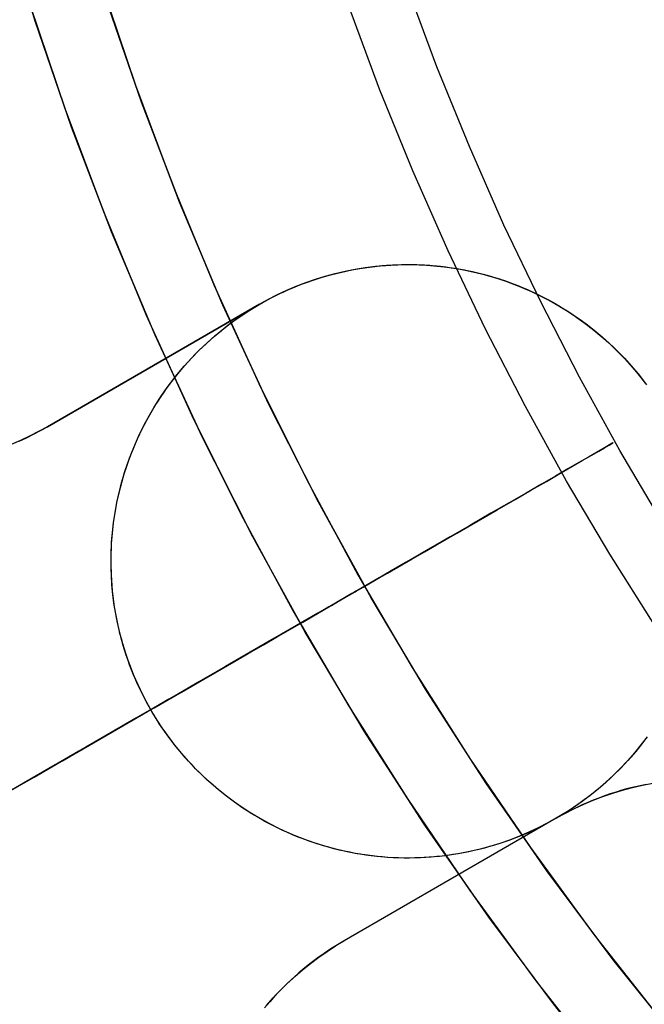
# Model space of a CAD drawing. Header units: millimetres. Extents: x -356 to 356, y -410 to 410.
# Tile 32 of 126: x -20.8 to -16.59, y -13.49 to -6.85. Entities that reach past the tile are written whole.
import ezdxf

# ---------------------------------------------------------------- set-up
doc = ezdxf.new("R2010")
doc.units = ezdxf.units.MM
doc.header["$MEASUREMENT"] = 0
doc.layers.add('1', color=7, linetype='Continuous')

msp = doc.modelspace()

# ---------------------------------------------------------------- linework, layer by layer
at = {"layer": '1', "color": 252, "extrusion": (-0.000237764, 0, 1)}
msp.add_lwpolyline([(-27.5494, 0), (-27.533, -0.9501), (-27.4838, -1.899), (-27.4019, -2.8457), (-27.2874, -3.789), (-27.1403, -4.7278), (-26.961, -5.6609), (-26.7495, -6.5874), (-26.5062, -7.5059), (-26.2314, -8.4155), (-25.9253, -9.3151), (-25.5883, -10.2036), (-25.2209, -11.0799), (-24.8235, -11.943), (-24.3965, -12.7919), (-23.9404, -13.6255), (-23.4559, -14.4429), (-22.9434, -15.2431), (-22.4036, -16.0251), (-21.8372, -16.788), (-21.2447, -17.5309), (-20.6269, -18.253), (-19.9847, -18.9532), (-19.3186, -19.6309), (-18.6295, -20.2852), (-17.9182, -20.9153), (-17.1857, -21.5205), (-16.4326, -22.1001), (-15.66, -22.6533), (-14.8688, -23.1795), (-14.0599, -23.6781), (-13.2343, -24.1484), (-12.3929, -24.59), (-11.5368, -25.0023), (-10.6669, -25.3848), (-9.7844, -25.7371), (-8.8902, -26.0586), (-7.9855, -26.3491), (-7.0713, -26.6083), (-6.1487, -26.8357), (-5.2188, -27.0311), (-4.2827, -27.1943), (-3.3415, -27.3251), (-2.3963, -27.4233), (-1.4484, -27.4889), (-0.4987, -27.5217), (0.4515, -27.5217), (1.4012, -27.4889), (2.3491, -27.4233), (3.2943, -27.3251), (4.2354, -27.1943), (5.1715, -27.0311), (6.1015, -26.8357), (7.0241, -26.6083), (7.9383, -26.3491), (8.843, -26.0586), (9.7372, -25.7371), (10.6197, -25.3848), (11.4895, -25.0023), (12.3457, -24.59), (13.1871, -24.1484), (14.0127, -23.6781), (14.8216, -23.1795), (15.6128, -22.6533), (16.3854, -22.1001), (17.1384, -21.5205), (17.871, -20.9153), (18.5823, -20.2852), (19.2714, -19.6309), (19.9374, -18.9532), (20.5797, -18.253), (21.1975, -17.5309), (21.7899, -16.788), (22.3564, -16.0251), (22.8962, -15.2431), (23.4087, -14.4429), (23.8932, -13.6255), (24.3493, -12.7919), (24.7763, -11.943), (25.1737, -11.0799), (25.5411, -10.2036), (25.8781, -9.3151), (26.1842, -8.4155), (26.459, -7.5059), (26.7023, -6.5874), (26.9138, -5.6609), (27.0931, -4.7278), (27.2401, -3.789), (27.3547, -2.8457), (27.4366, -1.899), (27.4858, -0.9501), (27.5022, 0)], dxfattribs=at)
at = {"layer": '1', "color": 252, "extrusion": (-8.22423e-05, 0, 1)}
msp.add_lwpolyline([(-26.5341, 0), (-26.5183, -0.9156), (-26.4709, -1.8301), (-26.3919, -2.7424), (-26.2815, -3.6514), (-26.1399, -4.5561), (-25.967, -5.4553), (-25.7633, -6.3481), (-25.5288, -7.2332), (-25.2639, -8.1098), (-24.969, -8.9767), (-24.6443, -9.8329), (-24.2902, -10.6774), (-23.9072, -11.5092), (-23.4957, -12.3272), (-23.0562, -13.1306), (-22.5892, -13.9183), (-22.0954, -14.6894), (-21.5752, -15.443), (-21.0293, -16.1782), (-20.4584, -16.8941), (-19.8631, -17.5899), (-19.2441, -18.2648), (-18.6022, -18.9178), (-17.9382, -19.5483), (-17.2528, -20.1556), (-16.5468, -20.7388), (-15.8211, -21.2973), (-15.0766, -21.8304), (-14.3141, -22.3375), (-13.5346, -22.818), (-12.7389, -23.2712), (-11.9281, -23.6968), (-11.1031, -24.0941), (-10.2648, -24.4627), (-9.4144, -24.8021), (-8.5527, -25.112), (-7.6808, -25.392), (-6.7998, -25.6417), (-5.9107, -25.8608), (-5.0146, -26.0492), (-4.1125, -26.2064), (-3.2055, -26.3325), (-2.2947, -26.4272), (-1.3812, -26.4903), (-0.466, -26.5219), (0.4497, -26.5219), (1.3649, -26.4903), (2.2784, -26.4272), (3.1892, -26.3325), (4.0962, -26.2064), (4.9983, -26.0492), (5.8944, -25.8608), (6.7835, -25.6417), (7.6645, -25.392), (8.5364, -25.112), (9.398, -24.8021), (10.2485, -24.4627), (11.0868, -24.0941), (11.9118, -23.6968), (12.7226, -23.2712), (13.5183, -22.818), (14.2978, -22.3375), (15.0603, -21.8304), (15.8048, -21.2973), (16.5305, -20.7388), (17.2364, -20.1556), (17.9218, -19.5483), (18.5859, -18.9178), (19.2278, -18.2648), (19.8468, -17.5899), (20.4421, -16.8941), (21.013, -16.1782), (21.5589, -15.443), (22.0791, -14.6894), (22.5729, -13.9183), (23.0399, -13.1306), (23.4794, -12.3272), (23.8908, -11.5092), (24.2739, -10.6774), (24.6279, -9.8329), (24.9526, -8.9767), (25.2476, -8.1098), (25.5125, -7.2332), (25.7469, -6.3481), (25.9507, -5.4553), (26.1235, -4.5561), (26.2652, -3.6514), (26.3756, -2.7424), (26.4545, -1.8301), (26.5019, -0.9156), (26.5177, 0)], dxfattribs=at)
at = {"layer": '1', "color": 252}
for points in [[(-12.2596, -18.1409), (-12.8758, -17.7046), (-13.4764, -17.2471), (-14.0608, -16.7691), (-14.6282, -16.2711), (-15.1781, -15.7537), (-15.7096, -15.2176), (-16.2222, -14.6633), (-16.7153, -14.0915), (-17.1882, -13.503), (-17.6404, -12.8984), (-18.0713, -12.2785), (-18.4805, -11.644), (-18.8674, -10.9957), (-19.2316, -10.3344), (-19.5726, -9.6608), (-19.89, -8.9758), (-20.1835, -8.2801), (-20.4526, -7.5748), (-20.6971, -6.8605), (-20.9167, -6.1381)], [(-20.2543, -6.6037), (-20.023, -7.2914), (-19.7684, -7.9709), (-19.4907, -8.6413), (-19.1903, -9.3018), (-18.8676, -9.9516), (-18.5228, -10.5901), (-18.1564, -11.2164), (-17.7689, -11.8299), (-17.3606, -12.4297), (-16.9321, -13.0153), (-16.4839, -13.5859), (-16.0164, -14.1408), (-15.5303, -14.6795), (-15.026, -15.2013), (-14.5043, -15.7055), (-13.9656, -16.1917), (-13.4106, -16.6591), (-12.84, -17.1074), (-12.2545, -17.5359)], [(-12.7256, -14.6875), (-13.0997, -14.3507), (-13.469, -14.0003), (-13.833, -13.6361), (-14.1909, -13.2582), (-14.5422, -12.8666), (-14.8861, -12.4614), (-15.222, -12.0427), (-15.5492, -11.6106), (-15.867, -11.1654), (-16.1747, -10.7072), (-16.4717, -10.2364), (-16.7573, -9.7533), (-17.0307, -9.2583), (-17.2913, -8.7517), (-17.5386, -8.234), (-17.7718, -7.7057), (-17.9904, -7.1675), (-18.1938, -6.6197)], [(-12.6093, -17.2799), (-13.1943, -16.8328), (-13.7634, -16.3657), (-14.316, -15.8792), (-14.8515, -15.3738), (-15.3691, -14.8502), (-15.8682, -14.3089), (-16.3483, -13.7507), (-16.8088, -13.1762), (-17.2491, -12.5861), (-17.6687, -11.9811), (-18.0671, -11.3619), (-18.4438, -10.7293), (-18.7984, -10.084), (-19.1303, -9.4269), (-19.4394, -8.7586), (-19.7251, -8.08), (-19.9871, -7.3919), (-20.2251, -6.6952)], [(-20.7309, -6.7549), (-20.4942, -7.4589), (-20.2336, -8.1543), (-19.9493, -8.8405), (-19.6419, -9.5165), (-19.3115, -10.1817), (-18.9586, -10.8351), (-18.5836, -11.4762), (-18.187, -12.1041), (-17.7691, -12.718), (-17.3305, -13.3174), (-16.8717, -13.9014), (-16.3933, -14.4694), (-15.8957, -15.0208), (-15.3796, -15.5548), (-14.8455, -16.0709), (-14.2942, -16.5685), (-13.7262, -17.047), (-13.1421, -17.5058), (-12.5428, -17.9443)], [(-12.5798, -17.3016), (-13.1666, -16.8547), (-13.7376, -16.3876), (-14.292, -15.9011), (-14.8291, -15.3956), (-15.3485, -14.8718), (-15.8493, -14.3302), (-16.331, -13.7716), (-16.7931, -13.1966), (-17.2349, -12.6059), (-17.6559, -12.0003), (-18.0557, -11.3804), (-18.4337, -10.747), (-18.7895, -10.1008), (-19.1227, -9.4427), (-19.4328, -8.7735), (-19.7195, -8.0938), (-19.9824, -7.4047), (-20.2213, -6.7068)], [(-12.6126, -15.3293), (-12.9989, -14.9992), (-13.381, -14.6552), (-13.7583, -14.2972), (-14.1301, -13.9252), (-14.4957, -13.5392), (-14.8545, -13.1392), (-15.2058, -12.7253), (-15.549, -12.2976), (-15.8832, -11.8562), (-16.2078, -11.4015), (-16.5222, -10.9335), (-16.8255, -10.4526), (-17.1172, -9.9591), (-17.3965, -9.4534), (-17.6627, -8.9359), (-17.9153, -8.4071), (-18.1535, -7.8675), (-18.3768, -7.3177), (-18.5846, -6.7582)], [(-12.2917, -18.1189), (-12.906, -17.6824), (-13.5047, -17.2247), (-14.0873, -16.7467), (-14.6529, -16.2487), (-15.2009, -15.7314), (-15.7307, -15.1955), (-16.2416, -14.6415), (-16.733, -14.0702), (-17.2043, -13.4821), (-17.655, -12.8781), (-18.0845, -12.2589), (-18.4922, -11.6251), (-18.8778, -10.9776), (-19.2407, -10.3172), (-19.5805, -9.6445), (-19.8968, -8.9605), (-20.1892, -8.266), (-20.4573, -7.5617), (-20.7009, -6.8486)], [(-17.1865, -12.2321), (-17.2461, -12.2651), (-17.3074, -12.2964), (-17.3702, -12.3258), (-17.4022, -12.3398), (-17.4346, -12.3533), (-17.4673, -12.3662), (-17.5004, -12.3786), (-17.5338, -12.3905), (-17.5676, -12.4018), (-17.6016, -12.4126), (-17.636, -12.4227), (-17.6706, -12.4323), (-17.7055, -12.4413), (-17.7406, -12.4496), (-17.776, -12.4574), (-17.8115, -12.4645), (-17.8473, -12.471), (-17.8833, -12.4769), (-17.9194, -12.4821), (-17.9557, -12.4866), (-17.9921, -12.4905), (-18.0287, -12.4938), (-18.0653, -12.4963), (-18.102, -12.4982), (-18.1388, -12.4994), (-18.1756, -12.5), (-18.2124, -12.4998), (-18.2492, -12.499), (-18.2861, -12.4975), (-18.3228, -12.4953), (-18.3596, -12.4925), (-18.3962, -12.489), (-18.4328, -12.4848), (-18.4693, -12.4799), (-18.5056, -12.4744), (-18.5418, -12.4682), (-18.5778, -12.4613), (-18.6137, -12.4539), (-18.6493, -12.4457), (-18.6848, -12.4369), (-18.72, -12.4275), (-18.755, -12.4175), (-18.7897, -12.4069), (-18.8241, -12.3957), (-18.8582, -12.3838), (-18.892, -12.3714), (-18.9255, -12.3585), (-18.9587, -12.3449), (-18.9915, -12.3309), (-19.0239, -12.3163), (-19.056, -12.3011), (-19.0877, -12.2855), (-19.119, -12.2693), (-19.1498, -12.2527), (-19.1803, -12.2356), (-19.2399, -12.2001), (-19.2978, -12.1629), (-19.3538, -12.1241), (-19.4084, -12.0834), (-19.4621, -12.0404), (-19.5148, -11.9952), (-19.5407, -11.9718), (-19.5663, -11.9478), (-19.5916, -11.9233), (-19.6165, -11.8983), (-19.6411, -11.8727), (-19.6653, -11.8466), (-19.6891, -11.82), (-19.7124, -11.7929), (-19.7354, -11.7653), (-19.758, -11.7372), (-19.78, -11.7086), (-19.8017, -11.6796), (-19.8228, -11.6501), (-19.8434, -11.6201), (-19.8636, -11.5898), (-19.8832, -11.559), (-19.9023, -11.5278), (-19.9208, -11.4962), (-19.9388, -11.4642), (-19.9562, -11.4319), (-19.973, -11.3992), (-19.9892, -11.3662), (-20.0049, -11.3329), (-20.0199, -11.2992), (-20.0343, -11.2653), (-20.0481, -11.2311), (-20.0613, -11.1967), (-20.0738, -11.1621), (-20.0856, -11.1272), (-20.0969, -11.0921), (-20.1074, -11.0569), (-20.1173, -11.0215), (-20.1266, -10.986), (-20.1352, -10.9503), (-20.1431, -10.9146), (-20.1503, -10.8787), (-20.1569, -10.8428), (-20.1629, -10.8068), (-20.1681, -10.7709), (-20.1727, -10.7349), (-20.1766, -10.6989), (-20.1799, -10.6629), (-20.1825, -10.627), (-20.1845, -10.5911), (-20.1858, -10.5553), (-20.1864, -10.5196), (-20.1865, -10.4841), (-20.1859, -10.4486), (-20.1847, -10.4133), (-20.1828, -10.3781), (-20.1804, -10.3432), (-20.1773, -10.3084), (-20.1695, -10.2394), (-20.1593, -10.1714), (-20.147, -10.1044), (-20.1324, -10.0378), (-20.1153, -9.9712), (-20.0958, -9.9046), (-20.0851, -9.8713), (-20.0738, -9.8381), (-20.0619, -9.805), (-20.0493, -9.772), (-20.0361, -9.7391), (-20.0223, -9.7063), (-20.0078, -9.6736), (-19.9927, -9.6412), (-19.977, -9.6089), (-19.9607, -9.5768), (-19.9437, -9.5449), (-19.9262, -9.5132), (-19.908, -9.4818), (-19.8892, -9.4507), (-19.8698, -9.4199), (-19.8498, -9.3893), (-19.8292, -9.3591), (-19.808, -9.3292), (-19.7863, -9.2997), (-19.764, -9.2705), (-19.7411, -9.2417), (-19.7177, -9.2133), (-19.6938, -9.1854), (-19.6693, -9.1578), (-19.6443, -9.1307), (-19.6188, -9.1041), (-19.5929, -9.078), (-19.5664, -9.0523), (-19.5396, -9.0271), (-19.5122, -9.0025), (-19.4844, -8.9784), (-19.4563, -8.9548), (-19.4277, -8.9317), (-19.3987, -8.9092), (-19.3694, -8.8873), (-19.3397, -8.8659), (-19.3097, -8.8451), (-19.2793, -8.825), (-19.2487, -8.8054), (-19.2178, -8.7864), (-19.1866, -8.768), (-19.1552, -8.7502), (-19.1235, -8.733), (-19.0916, -8.7165), (-19.0595, -8.7006), (-19.0273, -8.6853), (-18.9949, -8.6706), (-18.9623, -8.6566), (-18.9296, -8.6432), (-18.8968, -8.6304), (-18.8639, -8.6182), (-18.831, -8.6067), (-18.7649, -8.5854), (-18.6987, -8.5667), (-18.6325, -8.5504), (-18.5659, -8.5363), (-18.4981, -8.5244), (-18.4294, -8.5148), (-18.3947, -8.5109), (-18.3598, -8.5075), (-18.3247, -8.5048), (-18.2894, -8.5026), (-18.254, -8.5011), (-18.2184, -8.5003), (-18.1827, -8.5), (-18.1469, -8.5004), (-18.111, -8.5014), (-18.075, -8.5031), (-18.039, -8.5054), (-18.0029, -8.5084), (-17.9668, -8.5121), (-17.9307, -8.5164), (-17.8946, -8.5214), (-17.8585, -8.5271), (-17.8225, -8.5334), (-17.7866, -8.5404), (-17.7507, -8.5481), (-17.7149, -8.5564), (-17.6793, -8.5654), (-17.6438, -8.5751), (-17.6085, -8.5854), (-17.5733, -8.5963), (-17.5383, -8.608), (-17.5036, -8.6202), (-17.4691, -8.6331), (-17.4348, -8.6467), (-17.4008, -8.6608), (-17.3671, -8.6756), (-17.3337, -8.691), (-17.3006, -8.7069), (-17.2678, -8.7235), (-17.2354, -8.7407), (-17.2033, -8.7584), (-17.1716, -8.7766), (-17.1403, -8.7955), (-17.1095, -8.8148), (-17.079, -8.8347), (-17.049, -8.855), (-17.0194, -8.8759), (-16.9902, -8.8972), (-16.9616, -8.919), (-16.9334, -8.9413), (-16.9057, -8.964), (-16.8784, -8.9871), (-16.8517, -9.0106), (-16.8255, -9.0345), (-16.7999, -9.0588), (-16.7747, -9.0834), (-16.7501, -9.1084), (-16.726, -9.1337), (-16.6795, -9.1852), (-16.6352, -9.2378), (-16.5931, -9.2913)], [(-17.1865, -12.2321), (-17.2461, -12.2651), (-17.3074, -12.2964), (-17.3702, -12.3258), (-17.4022, -12.3398), (-17.4346, -12.3533), (-17.4673, -12.3662), (-17.5004, -12.3786), (-17.5338, -12.3905), (-17.5676, -12.4018), (-17.6016, -12.4126), (-17.636, -12.4227), (-17.6706, -12.4323), (-17.7055, -12.4413), (-17.7406, -12.4496), (-17.776, -12.4574), (-17.8115, -12.4645), (-17.8473, -12.471), (-17.8833, -12.4769), (-17.9194, -12.4821), (-17.9557, -12.4866), (-17.9921, -12.4905), (-18.0287, -12.4938), (-18.0653, -12.4963), (-18.102, -12.4982), (-18.1388, -12.4994), (-18.1756, -12.5), (-18.2124, -12.4998), (-18.2492, -12.499), (-18.2861, -12.4975), (-18.3228, -12.4953), (-18.3596, -12.4925), (-18.3962, -12.489), (-18.4328, -12.4848), (-18.4693, -12.4799), (-18.5056, -12.4744), (-18.5418, -12.4682), (-18.5778, -12.4613), (-18.6137, -12.4539), (-18.6493, -12.4457), (-18.6848, -12.4369), (-18.72, -12.4275), (-18.755, -12.4175), (-18.7897, -12.4069), (-18.8241, -12.3957), (-18.8582, -12.3838), (-18.892, -12.3714), (-18.9255, -12.3585), (-18.9587, -12.3449), (-18.9915, -12.3309), (-19.0239, -12.3163), (-19.056, -12.3011), (-19.0877, -12.2855), (-19.119, -12.2693), (-19.1498, -12.2527), (-19.1803, -12.2356), (-19.2399, -12.2001), (-19.2978, -12.1629), (-19.3538, -12.1241), (-19.4084, -12.0834), (-19.4621, -12.0404), (-19.5148, -11.9952), (-19.5407, -11.9718), (-19.5663, -11.9478), (-19.5916, -11.9233), (-19.6165, -11.8983), (-19.6411, -11.8727), (-19.6653, -11.8466), (-19.6891, -11.82), (-19.7124, -11.7929), (-19.7354, -11.7653), (-19.758, -11.7372), (-19.78, -11.7086), (-19.8017, -11.6796), (-19.8228, -11.6501), (-19.8434, -11.6201), (-19.8636, -11.5898), (-19.8832, -11.559), (-19.9023, -11.5278), (-19.9208, -11.4962), (-19.9388, -11.4642), (-19.9562, -11.4319), (-19.973, -11.3992), (-19.9892, -11.3662), (-20.0049, -11.3329), (-20.0199, -11.2992), (-20.0343, -11.2653), (-20.0481, -11.2311), (-20.0613, -11.1967), (-20.0738, -11.1621), (-20.0856, -11.1272), (-20.0969, -11.0921), (-20.1074, -11.0569), (-20.1173, -11.0215), (-20.1266, -10.986), (-20.1352, -10.9503), (-20.1431, -10.9146), (-20.1503, -10.8787), (-20.1569, -10.8428), (-20.1629, -10.8068), (-20.1681, -10.7709), (-20.1727, -10.7349), (-20.1766, -10.6989), (-20.1799, -10.6629), (-20.1825, -10.627), (-20.1845, -10.5911), (-20.1858, -10.5553), (-20.1864, -10.5196), (-20.1865, -10.4841), (-20.1859, -10.4486), (-20.1847, -10.4133), (-20.1828, -10.3781), (-20.1804, -10.3432), (-20.1773, -10.3084), (-20.1695, -10.2394), (-20.1593, -10.1714), (-20.147, -10.1044), (-20.1324, -10.0378), (-20.1153, -9.9712), (-20.0958, -9.9046), (-20.0851, -9.8713), (-20.0738, -9.8381), (-20.0619, -9.805), (-20.0493, -9.772), (-20.0361, -9.7391), (-20.0223, -9.7063), (-20.0078, -9.6736), (-19.9927, -9.6412), (-19.977, -9.6089), (-19.9607, -9.5768), (-19.9437, -9.5449), (-19.9262, -9.5132), (-19.908, -9.4818), (-19.8892, -9.4507), (-19.8698, -9.4199), (-19.8498, -9.3893), (-19.8292, -9.3591), (-19.808, -9.3292), (-19.7863, -9.2997), (-19.764, -9.2705), (-19.7411, -9.2417), (-19.7177, -9.2133), (-19.6938, -9.1854), (-19.6693, -9.1578), (-19.6443, -9.1307), (-19.6188, -9.1041), (-19.5929, -9.078), (-19.5664, -9.0523), (-19.5396, -9.0271), (-19.5122, -9.0025), (-19.4844, -8.9784), (-19.4563, -8.9548), (-19.4277, -8.9317), (-19.3987, -8.9092), (-19.3694, -8.8873), (-19.3397, -8.8659), (-19.3097, -8.8451), (-19.2793, -8.825), (-19.2487, -8.8054), (-19.2178, -8.7864), (-19.1866, -8.768), (-19.1552, -8.7502), (-19.1235, -8.733), (-19.0916, -8.7165), (-19.0595, -8.7006), (-19.0273, -8.6853), (-18.9949, -8.6706), (-18.9623, -8.6566), (-18.9296, -8.6432), (-18.8968, -8.6304), (-18.8639, -8.6182), (-18.831, -8.6067), (-18.7649, -8.5854), (-18.6987, -8.5667), (-18.6325, -8.5504), (-18.5659, -8.5363), (-18.4981, -8.5244), (-18.4294, -8.5148), (-18.3947, -8.5109), (-18.3598, -8.5075), (-18.3247, -8.5048), (-18.2894, -8.5026), (-18.254, -8.5011), (-18.2184, -8.5003), (-18.1827, -8.5), (-18.1469, -8.5004), (-18.111, -8.5014), (-18.075, -8.5031), (-18.039, -8.5054), (-18.0029, -8.5084), (-17.9668, -8.5121), (-17.9307, -8.5164), (-17.8946, -8.5214), (-17.8585, -8.5271), (-17.8225, -8.5334), (-17.7866, -8.5404), (-17.7507, -8.5481), (-17.7149, -8.5564), (-17.6793, -8.5654), (-17.6438, -8.5751), (-17.6085, -8.5854), (-17.5733, -8.5963), (-17.5383, -8.608), (-17.5036, -8.6202), (-17.4691, -8.6331), (-17.4348, -8.6467), (-17.4008, -8.6608), (-17.3671, -8.6756), (-17.3337, -8.691), (-17.3006, -8.7069), (-17.2678, -8.7235), (-17.2354, -8.7407), (-17.2033, -8.7584), (-17.1716, -8.7766), (-17.1403, -8.7955), (-17.1095, -8.8148), (-17.079, -8.8347), (-17.049, -8.855), (-17.0194, -8.8759), (-16.9902, -8.8972), (-16.9616, -8.919), (-16.9334, -8.9413), (-16.9057, -8.964), (-16.8784, -8.9871), (-16.8517, -9.0106), (-16.8255, -9.0345), (-16.7999, -9.0588), (-16.7747, -9.0834), (-16.7501, -9.1084), (-16.726, -9.1337), (-16.6795, -9.1852), (-16.6352, -9.2378), (-16.5931, -9.2913)], [(-17.1865, -12.2321), (-17.2473, -12.2657), (-17.3092, -12.2973), (-17.3722, -12.3267), (-17.4362, -12.3539), (-17.501, -12.3789), (-17.5667, -12.4015), (-17.6332, -12.4219), (-17.7003, -12.44), (-17.768, -12.4557), (-17.8362, -12.4691), (-17.9048, -12.4801), (-17.9738, -12.4886), (-18.043, -12.4948), (-18.1124, -12.4986), (-18.1818, -12.5), (-18.2513, -12.4989), (-18.3208, -12.4955), (-18.39, -12.4896), (-18.459, -12.4814), (-18.5277, -12.4707), (-18.5959, -12.4576), (-18.6637, -12.4422), (-18.7309, -12.4245), (-18.7974, -12.4044), (-18.8632, -12.382), (-18.9282, -12.3574), (-18.9923, -12.3305), (-19.0554, -12.3014), (-19.1175, -12.2701), (-19.1784, -12.2367), (-19.2382, -12.2012), (-19.2966, -12.1636), (-19.3538, -12.1241), (-19.4095, -12.0825), (-19.4637, -12.0391), (-19.5164, -11.9938), (-19.5675, -11.9467), (-19.6169, -11.8978), (-19.6646, -11.8473), (-19.7106, -11.7951), (-19.7546, -11.7414), (-19.7968, -11.6862), (-19.8371, -11.6295), (-19.8753, -11.5715), (-19.9115, -11.5121), (-19.9456, -11.4516), (-19.9776, -11.3899), (-20.0075, -11.3271), (-20.0351, -11.2634), (-20.0605, -11.1987), (-20.0837, -11.1332), (-20.1045, -11.0669), (-20.1231, -10.9999), (-20.1393, -10.9323), (-20.1531, -10.8642), (-20.1646, -10.7957), (-20.1736, -10.7267), (-20.1803, -10.6576), (-20.1846, -10.5882), (-20.1864, -10.5187), (-20.1859, -10.4492), (-20.1829, -10.3798), (-20.1775, -10.3105), (-20.1698, -10.2415), (-20.1596, -10.1727), (-20.147, -10.1044), (-20.1321, -10.0365), (-20.1148, -9.9692), (-20.0952, -9.9025), (-20.0733, -9.8365), (-20.0491, -9.7714), (-20.0227, -9.7071), (-19.994, -9.6438), (-19.9632, -9.5815), (-19.9302, -9.5203), (-19.8951, -9.4604), (-19.8579, -9.4016), (-19.8188, -9.3442), (-19.7776, -9.2882), (-19.7346, -9.2337), (-19.6896, -9.1806), (-19.6429, -9.1292), (-19.5944, -9.0794), (-19.5442, -9.0314), (-19.4923, -8.9851), (-19.4389, -8.9407), (-19.384, -8.8981), (-19.3276, -8.8574), (-19.2698, -8.8188), (-19.2108, -8.7822), (-19.1505, -8.7476), (-19.089, -8.7152), (-19.0264, -8.6849), (-18.9629, -8.6568), (-18.8984, -8.631), (-18.833, -8.6074), (-18.7669, -8.586), (-18.7, -8.567), (-18.6325, -8.5504), (-18.5645, -8.536), (-18.4961, -8.5241), (-18.4272, -8.5145), (-18.3581, -8.5074), (-18.2888, -8.5026), (-18.2193, -8.5003), (-18.1498, -8.5003), (-18.0804, -8.5028), (-18.011, -8.5077), (-17.9419, -8.515), (-17.8731, -8.5247), (-17.8047, -8.5368), (-17.7367, -8.5512), (-17.6693, -8.5681), (-17.6024, -8.5872), (-17.5363, -8.6086), (-17.471, -8.6324), (-17.4066, -8.6584), (-17.3431, -8.6866), (-17.2806, -8.717), (-17.2192, -8.7495), (-17.1589, -8.7842), (-17.0999, -8.8209), (-17.0422, -8.8597), (-16.9859, -8.9004), (-16.9311, -8.9431), (-16.8778, -8.9877), (-16.826, -9.0341), (-16.7759, -9.0822), (-16.7275, -9.1321), (-16.6809, -9.1836), (-16.636, -9.2367), (-16.5931, -9.2913)], [(-19.1865, -8.7679), (-19.1478, -8.7462), (-19.1083, -8.7251), (-19.068, -8.7047), (-19.0269, -8.6851), (-18.9849, -8.6663), (-18.9423, -8.6483), (-18.8988, -8.6311), (-18.8547, -8.6149), (-18.8098, -8.5996), (-18.7643, -8.5853), (-18.7181, -8.5719), (-18.6713, -8.5596), (-18.624, -8.5484), (-18.5761, -8.5383), (-18.5277, -8.5293), (-18.4788, -8.5215), (-18.4294, -8.5148), (-18.3797, -8.5094), (-18.3297, -8.5051), (-18.2793, -8.5022), (-18.2287, -8.5004), (-18.1778, -8.5), (-18.1268, -8.5009), (-18.0757, -8.5031), (-18.0246, -8.5066), (-17.9734, -8.5114), (-17.9222, -8.5175), (-17.8712, -8.525), (-17.8203, -8.5338), (-17.7695, -8.544), (-17.7191, -8.5554), (-17.6689, -8.5681), (-17.6191, -8.5822), (-17.5696, -8.5975), (-17.5206, -8.6141), (-17.4721, -8.6319), (-17.4242, -8.651), (-17.3768, -8.6712), (-17.3301, -8.6927), (-17.284, -8.7152), (-17.2387, -8.7389), (-17.1941, -8.7636), (-17.1503, -8.7894), (-17.1073, -8.8162), (-17.0651, -8.844), (-17.0239, -8.8726), (-16.9836, -8.9022), (-16.9442, -8.9327), (-16.9058, -8.9639), (-16.8683, -8.9959), (-16.8319, -9.0286), (-16.7965, -9.062), (-16.7621, -9.096), (-16.7288, -9.1307), (-16.6966, -9.1658), (-16.6654, -9.2015), (-16.6352, -9.2377), (-16.6062, -9.2742), (-16.5782, -9.3111)], [(-19.1865, -8.7679), (-19.1478, -8.7462), (-19.1083, -8.7251), (-19.068, -8.7047), (-19.0269, -8.6851), (-18.9849, -8.6663), (-18.9423, -8.6483), (-18.8988, -8.6311), (-18.8547, -8.6149), (-18.8098, -8.5996), (-18.7643, -8.5853), (-18.7181, -8.5719), (-18.6713, -8.5596), (-18.624, -8.5484), (-18.5761, -8.5383), (-18.5277, -8.5293), (-18.4788, -8.5215), (-18.4294, -8.5148), (-18.3797, -8.5094), (-18.3297, -8.5051), (-18.2793, -8.5022), (-18.2287, -8.5004), (-18.1778, -8.5), (-18.1268, -8.5009), (-18.0757, -8.5031), (-18.0246, -8.5066), (-17.9734, -8.5114), (-17.9222, -8.5175), (-17.8712, -8.525), (-17.8203, -8.5338), (-17.7695, -8.544), (-17.7191, -8.5554), (-17.6689, -8.5681), (-17.6191, -8.5822), (-17.5696, -8.5975), (-17.5206, -8.6141), (-17.4721, -8.6319), (-17.4242, -8.651), (-17.3768, -8.6712), (-17.3301, -8.6927), (-17.284, -8.7152), (-17.2387, -8.7389), (-17.1941, -8.7636), (-17.1503, -8.7894), (-17.1073, -8.8162), (-17.0651, -8.844), (-17.0239, -8.8726), (-16.9836, -8.9022), (-16.9442, -8.9327), (-16.9058, -8.9639), (-16.8683, -8.9959), (-16.8319, -9.0286), (-16.7965, -9.062), (-16.7621, -9.096), (-16.7288, -9.1307), (-16.6966, -9.1658), (-16.6654, -9.2015), (-16.6352, -9.2377), (-16.6062, -9.2742), (-16.5782, -9.3111)], [(-19.1865, -8.7679), (-19.1262, -8.7345), (-19.0647, -8.7031), (-19.0021, -8.6738), (-18.9386, -8.6468), (-18.8742, -8.6219), (-18.8089, -8.5993), (-18.743, -8.579), (-18.6763, -8.5609), (-18.6091, -8.5452), (-18.5414, -8.5317), (-18.4732, -8.5207), (-18.4047, -8.5119), (-18.336, -8.5056), (-18.2671, -8.5016), (-18.198, -8.5), (-18.129, -8.5008), (-18.06, -8.504), (-17.9912, -8.5096), (-17.9226, -8.5175), (-17.8544, -8.5278), (-17.7865, -8.5404), (-17.7191, -8.5554), (-17.6522, -8.5727), (-17.586, -8.5923), (-17.5205, -8.6141), (-17.4559, -8.6383), (-17.392, -8.6646), (-17.3291, -8.6931), (-17.2673, -8.7238), (-17.2065, -8.7566), (-17.1469, -8.7914), (-17.0886, -8.8283), (-17.0315, -8.8672), (-16.9759, -8.9081), (-16.9216, -8.9508), (-16.8689, -8.9954), (-16.8178, -9.0417), (-16.7683, -9.0899), (-16.7204, -9.1397), (-16.6743, -9.1911), (-16.6301, -9.244), (-16.5876, -9.2985)], [(-20.615, -9.5927), (-19.1865, -8.7679)], [(-20.615, -9.5927), (-19.1865, -8.7679)], [(-19.1865, -8.7679), (-20.615, -9.5927)], [(-20.615, -9.5927), (-20.6749, -9.6259), (-20.7359, -9.657), (-20.7979, -9.6861), (-20.8608, -9.713)], [(-20.8054, -9.6894), (-20.7565, -9.667), (-20.7084, -9.6434), (-20.6613, -9.6186), (-20.615, -9.5927)], [(-20.8054, -9.6894), (-20.7565, -9.667), (-20.7084, -9.6434), (-20.6613, -9.6186), (-20.615, -9.5927)], [(-16.5739, -11.683), (-16.6157, -11.738), (-16.6594, -11.7914), (-16.7049, -11.8434), (-16.7521, -11.8937), (-16.8011, -11.9424), (-16.8517, -11.9894), (-16.9039, -12.0346), (-16.9576, -12.0779), (-17.0128, -12.1194), (-17.0694, -12.1589), (-17.1273, -12.1965), (-17.1865, -12.2321)], [(-16.5888, -11.703), (-16.6192, -11.7423), (-16.6504, -11.7808), (-16.6824, -11.8182), (-16.7151, -11.8546), (-16.7485, -11.89), (-16.7826, -11.9244), (-16.8172, -11.9577), (-16.8524, -11.99), (-16.8881, -12.0212), (-16.9242, -12.0513), (-16.9608, -12.0803), (-16.9977, -12.1083), (-17.0349, -12.1352), (-17.0725, -12.161), (-17.1103, -12.1857), (-17.1483, -12.2094), (-17.1865, -12.2321)], [(-16.5888, -11.703), (-16.6192, -11.7423), (-16.6504, -11.7808), (-16.6824, -11.8182), (-16.7151, -11.8546), (-16.7485, -11.89), (-16.7826, -11.9244), (-16.8172, -11.9577), (-16.8524, -11.99), (-16.8881, -12.0212), (-16.9242, -12.0513), (-16.9608, -12.0803), (-16.9977, -12.1083), (-17.0349, -12.1352), (-17.0725, -12.161), (-17.1103, -12.1857), (-17.1483, -12.2094), (-17.1865, -12.2321)], [(-17.1865, -12.2321), (-17.1257, -12.1983), (-17.0637, -12.1667), (-17.0006, -12.1373), (-16.9366, -12.1101), (-16.8717, -12.0851), (-16.8059, -12.0624), (-16.7394, -12.042), (-16.6722, -12.024), (-16.6044, -12.0082), (-16.5361, -11.9949)], [(-16.5807, -12.0033), (-16.622, -12.0121), (-16.6628, -12.0216), (-16.7033, -12.032), (-16.7434, -12.0432), (-16.7831, -12.0551), (-16.8223, -12.0678), (-16.8611, -12.0813), (-16.8994, -12.0955), (-16.9372, -12.1103), (-16.9745, -12.1259), (-17.0112, -12.142), (-17.0474, -12.1589), (-17.0831, -12.1763), (-17.1181, -12.1943), (-17.1526, -12.2129), (-17.1865, -12.2321)], [(-16.5807, -12.0033), (-16.622, -12.0121), (-16.6628, -12.0216), (-16.7033, -12.032), (-16.7434, -12.0432), (-16.7831, -12.0551), (-16.8223, -12.0678), (-16.8611, -12.0813), (-16.8994, -12.0955), (-16.9372, -12.1103), (-16.9745, -12.1259), (-17.0112, -12.142), (-17.0474, -12.1589), (-17.0831, -12.1763), (-17.1181, -12.1943), (-17.1526, -12.2129), (-17.1865, -12.2321)], [(-17.1865, -12.2321), (-18.615, -13.0568)], [(-17.1865, -12.2321), (-18.615, -13.0568)], [(-17.1865, -12.2321), (-18.615, -13.0568)], [(-18.615, -13.0568), (-18.6606, -13.0839), (-18.7056, -13.1124), (-18.7501, -13.1422), (-18.794, -13.1733), (-18.8372, -13.2057), (-18.8798, -13.2395), (-18.9215, -13.2745), (-18.9624, -13.3108), (-19.0024, -13.3483), (-19.0415, -13.387), (-19.0796, -13.4268), (-19.1166, -13.4678), (-19.1526, -13.5098)], [(-18.615, -13.0568), (-18.6606, -13.0839), (-18.7056, -13.1124), (-18.7501, -13.1422), (-18.794, -13.1733), (-18.8372, -13.2057), (-18.8798, -13.2395), (-18.9215, -13.2745), (-18.9624, -13.3108), (-19.0024, -13.3483), (-19.0415, -13.387), (-19.0796, -13.4268), (-19.1166, -13.4678), (-19.1526, -13.5098)], [(-19.1384, -13.4929), (-19.0931, -13.4415), (-19.0462, -13.3917), (-18.9975, -13.3436), (-18.9472, -13.2971), (-18.8954, -13.2524), (-18.8421, -13.2095), (-18.7873, -13.1684), (-18.7312, -13.1293), (-18.6737, -13.092), (-18.615, -13.0568)]]:
    msp.add_lwpolyline(points, dxfattribs=at)
at = {"layer": '1', "color": 252, "extrusion": (1, 0, 0)}
for points in [[(-8.5, -325.9019), (-8.5, -327.9019)], [(-8.5, -327.9019), (-8.5, -329.9019)], [(-8.7679, -329.9019), (-8.7679, -327.9019)], [(-9.1803, -329.9019), (-9.1803, -327.9019)], [(-9.5927, -329.9019), (-9.5927, -327.9019)], [(-10.5, -325.9019), (-10.5, -327.9019)], [(-12.2321, -327.9019), (-12.2321, -325.9019)], [(-12.2321, -327.9019), (-12.2321, -329.9019)], [(-12.5, -325.9019), (-12.5, -327.9019)], [(-12.6444, -327.9019), (-12.6444, -329.9019)], [(-13.0568, -327.9019), (-13.0568, -329.9019)]]:
    msp.add_lwpolyline(points, dxfattribs=at)
at = {"layer": '1', "color": 252, "extrusion": (-0.5, 0.866025, 0)}
for points in [[(33.9019, -337.7942), (33.6287, -337.9457), (33.3504, -338.0876), (33.0673, -338.2198), (32.7798, -338.3421), (32.4883, -338.4543), (32.193, -338.5563), (31.8943, -338.648), (31.5927, -338.7293), (31.2884, -338.8001), (30.9818, -338.8602), (30.6734, -338.9097), (30.3634, -338.9485), (30.0522, -338.9765), (29.7403, -338.9936), (29.428, -339), (29.1156, -338.9954), (28.8036, -338.9801), (28.4922, -338.9539), (28.182, -338.9169), (27.8733, -338.8692), (27.5664, -338.8108), (27.2617, -338.7418), (26.9596, -338.6623), (26.6604, -338.5723), (26.3646, -338.472), (26.0723, -338.3615), (25.7842, -338.2409), (25.5003, -338.1103), (25.2212, -337.97), (24.9471, -337.8201), (24.6784, -337.6608), (24.4153, -337.4923), (24.1583, -337.3147), (23.9076, -337.1283), (23.6635, -336.9333), (23.4263, -336.73), (23.1964, -336.5185), (22.9739, -336.2992), (22.7591, -336.0723), (22.5524, -335.8381), (22.3539, -335.5969), (22.1639, -335.3489), (21.9826, -335.0944), (21.8102, -334.8339), (21.647, -334.5675), (21.4932, -334.2956), (21.3489, -334.0185), (21.2143, -333.7366), (21.0895, -333.4502), (20.9748, -333.1596), (20.8702, -332.8652), (20.7759, -332.5674), (20.692, -332.2664), (20.6186, -331.9628), (20.5557, -331.6568), (20.5036, -331.3487), (20.4621, -331.0391), (20.4314, -330.7282), (20.4116, -330.4164), (20.4025, -330.1041), (20.4043, -329.7917), (20.417, -329.4796), (20.4405, -329.1681), (20.4747, -328.8575), (20.5198, -328.5484), (20.5755, -328.241), (20.6419, -327.9357), (20.7188, -327.6329), (20.8062, -327.333), (20.9039, -327.0363), (21.0119, -326.7431), (21.13, -326.4539), (21.258, -326.1689), (21.3959, -325.8886), (21.5434, -325.6132), (21.7004, -325.3431), (21.8667, -325.0786), (22.042, -324.8201), (22.2262, -324.5677), (22.4191, -324.322), (22.6204, -324.083), (22.8298, -323.8512), (23.0472, -323.6268), (23.2722, -323.4101), (23.5046, -323.2014), (23.7441, -323.0008), (23.9904, -322.8086), (24.2433, -322.6251), (24.5024, -322.4505), (24.7673, -322.285), (25.0379, -322.1288), (25.3137, -321.9821), (25.5944, -321.8451), (25.8798, -321.7178), (26.1693, -321.6006), (26.4628, -321.4934), (26.7598, -321.3966), (27.06, -321.31), (27.363, -321.234), (27.6685, -321.1685), (27.976, -321.1137), (28.2853, -321.0695), (28.5959, -321.0362), (28.9075, -321.0136), (29.2197, -321.0018), (29.5321, -321.0009), (29.8443, -321.0109), (30.1561, -321.0317), (30.4669, -321.0632), (30.7764, -321.1056), (31.0843, -321.1586), (31.3901, -321.2224), (31.6936, -321.2966), (31.9942, -321.3814), (32.2918, -321.4766), (32.5859, -321.582), (32.8761, -321.6976), (33.1622, -321.8232), (33.4437, -321.9586), (33.7204, -322.1037), (33.9918, -322.2584), (34.2577, -322.4223), (34.5178, -322.5954), (34.7717, -322.7774), (35.0191, -322.9682), (35.2598, -323.1673), (35.4934, -323.3748), (35.7197, -323.5902), (35.9384, -323.8133), (36.1491, -324.0439), (36.3518, -324.2817), (36.5461, -324.5263), (36.7317, -324.7776), (36.9086, -325.0351), (37.0764, -325.2986), (37.2349, -325.5678), (37.384, -325.8423), (37.5235, -326.1219), (37.6532, -326.4061), (37.773, -326.6946), (37.8827, -326.9872), (37.9821, -327.2833), (38.0712, -327.5827), (38.1499, -327.8851), (38.218, -328.19), (38.2755, -328.497), (38.3224, -328.8059), (38.3584, -329.1162), (38.3837, -329.4276), (38.3982, -329.7397), (38.4018, -330.0521), (38.3945, -330.3644), (38.3765, -330.6763), (38.3476, -330.9874), (38.3079, -331.2972), (38.2576, -331.6055), (38.1965, -331.9119), (38.1248, -332.216), (38.0427, -332.5174), (37.9501, -332.8158), (37.8472, -333.1108), (37.7342, -333.402), (37.6111, -333.6891), (37.4781, -333.9718), (37.3354, -334.2497), (37.1831, -334.5225), (37.0215, -334.7899), (36.8506, -335.0514), (36.6708, -335.3069), (36.4823, -335.556), (36.2852, -335.7984), (36.0798, -336.0338), (35.8663, -336.2619), (35.6451, -336.4825), (35.4164, -336.6953), (35.1804, -336.9), (34.9374, -337.0964), (34.6878, -337.2842), (34.4318, -337.4633), (34.1697, -337.6334), (33.9019, -337.7942)], [(34.4019, -338.6603), (34.0983, -338.8286), (33.7891, -338.9862), (33.4746, -339.1331), (33.1551, -339.2689), (32.8312, -339.3936), (32.5031, -339.507), (32.1713, -339.6089), (31.8361, -339.6992), (31.498, -339.7779), (31.1574, -339.8447), (30.8147, -339.8997), (30.4702, -339.9428), (30.1245, -339.9739), (29.7779, -339.9929), (29.4309, -340), (29.0838, -339.9949), (28.7371, -339.9779), (28.3912, -339.9488), (28.0465, -339.9077), (27.7034, -339.8547), (27.3624, -339.7898), (27.0239, -339.7131), (26.6882, -339.6247), (26.3558, -339.5248), (26.0271, -339.4133), (25.7024, -339.2905), (25.3822, -339.1565), (25.0668, -339.0115), (24.7567, -338.8556), (24.4521, -338.689), (24.1535, -338.512), (23.8613, -338.3247), (23.5757, -338.1274), (23.2971, -337.9203), (23.0259, -337.7037), (22.7624, -337.4777), (22.5068, -337.2428), (22.2596, -336.9991), (22.021, -336.747), (21.7913, -336.4868), (21.5707, -336.2187), (21.3596, -335.9432), (21.1582, -335.6605), (20.9667, -335.371), (20.7854, -335.075), (20.6144, -334.7729), (20.4541, -334.465), (20.3045, -334.1518), (20.1659, -333.8335), (20.0384, -333.5107), (19.9222, -333.1836), (19.8174, -332.8526), (19.7242, -332.5183), (19.6426, -332.1809), (19.5728, -331.8408), (19.5149, -331.4986), (19.4688, -331.1545), (19.4347, -330.8091), (19.4126, -330.4627), (19.4026, -330.1157), (19.4046, -329.7686), (19.4187, -329.4218), (19.4447, -329.0756), (19.4828, -328.7306), (19.5329, -328.3871), (19.5948, -328.0456), (19.6685, -327.7064), (19.754, -327.3699), (19.8511, -327.0367), (19.9597, -326.707), (20.0797, -326.3812), (20.2109, -326.0599), (20.3532, -325.7433), (20.5064, -325.4318), (20.6703, -325.1258), (20.8447, -324.8257), (21.0294, -324.5318), (21.2243, -324.2445), (21.4289, -323.9642), (21.6432, -323.6911), (21.8669, -323.4256), (22.0996, -323.168), (22.3411, -322.9187), (22.5911, -322.6779), (22.8493, -322.4459), (23.1155, -322.2231), (23.3892, -322.0096), (23.6701, -321.8057), (23.958, -321.6117), (24.2524, -321.4278), (24.553, -321.2543), (24.8594, -321.0912), (25.1714, -320.939), (25.4884, -320.7976), (25.8101, -320.6673), (26.1362, -320.5483), (26.4662, -320.4406), (26.7998, -320.3445), (27.1364, -320.26), (27.4759, -320.1872), (27.8176, -320.1263), (28.1612, -320.0773), (28.5064, -320.0402), (28.8526, -320.0151), (29.1994, -320.0021), (29.5466, -320.001), (29.8935, -320.0121), (30.2399, -320.0352), (30.5852, -320.0703), (30.9291, -320.1173), (31.2712, -320.1763), (31.611, -320.2471), (31.9482, -320.3296), (32.2823, -320.4238), (32.6129, -320.5295), (32.9396, -320.6467), (33.2621, -320.7751), (33.58, -320.9146), (33.8928, -321.0651), (34.2002, -321.2264), (34.5018, -321.3982), (34.7973, -321.5804), (35.0862, -321.7727), (35.3684, -321.9749), (35.6433, -322.1868), (35.9107, -322.4082), (36.1703, -322.6386), (36.4217, -322.878), (36.6646, -323.1259), (36.8988, -323.3821), (37.124, -323.6463), (37.3399, -323.9181), (37.5462, -324.1973), (37.7426, -324.4834), (37.9291, -324.7762), (38.1052, -325.0753), (38.2709, -325.3804), (38.4259, -325.691), (38.57, -326.0068), (38.7031, -326.3274), (38.825, -326.6524), (38.9355, -326.9814), (39.0345, -327.3141), (39.1219, -327.6501), (39.1976, -327.9888), (39.2615, -328.33), (39.3135, -328.6732), (39.3536, -329.018), (39.3817, -329.364), (39.3977, -329.7108), (39.4018, -330.0579), (39.3937, -330.4049), (39.3737, -330.7514), (39.3416, -331.0971), (39.2975, -331.4414), (39.2415, -331.7839), (39.1737, -332.1244), (39.0941, -332.4622), (39.0028, -332.7971), (38.8999, -333.1287), (38.7856, -333.4564), (38.66, -333.78), (38.5232, -334.0991), (38.3754, -334.4132), (38.2169, -334.7219), (38.0477, -335.025), (37.8681, -335.3221), (37.6783, -335.6127), (37.4785, -335.8966), (37.269, -336.1733), (37.05, -336.4426), (36.8217, -336.7042), (36.5846, -336.9577), (36.3388, -337.2028), (36.0846, -337.4392), (35.8224, -337.6666), (35.5525, -337.8849), (35.2751, -338.0936), (34.9907, -338.2925), (34.6995, -338.4815), (34.4019, -338.6603)], [(33.4019, -336.9282), (33.1591, -337.0629), (32.9117, -337.189), (32.66, -337.3065), (32.4045, -337.4152), (32.1453, -337.5149), (31.8829, -337.6056), (31.6174, -337.6871), (31.3493, -337.7594), (31.0788, -337.8223), (30.8063, -337.8758), (30.5321, -337.9198), (30.2566, -337.9542), (29.98, -337.9791), (29.7027, -337.9943), (29.4251, -338), (29.1474, -337.996), (28.87, -337.9823), (28.5933, -337.959), (28.3176, -337.9262), (28.0431, -337.8838), (27.7703, -337.8319), (27.4995, -337.7705), (27.231, -337.6998), (26.965, -337.6198), (26.702, -337.5306), (26.4423, -337.4324), (26.1861, -337.3252), (25.9338, -337.2092), (25.6857, -337.0845), (25.4421, -336.9512), (25.2032, -336.8096), (24.9694, -336.6598), (24.7409, -336.5019), (24.5181, -336.3362), (24.3011, -336.1629), (24.0903, -335.9822), (23.8859, -335.7942), (23.6881, -335.5993), (23.4972, -335.3976), (23.3134, -335.1894), (23.137, -334.975), (22.9681, -334.7546), (22.8069, -334.5284), (22.6538, -334.2968), (22.5087, -334.06), (22.3719, -333.8183), (22.2437, -333.572), (22.124, -333.3214), (22.0131, -333.0668), (21.9111, -332.8085), (21.8182, -332.5468), (21.7343, -332.2821), (21.6597, -332.0146), (21.5945, -331.7447), (21.5386, -331.4727), (21.4923, -331.1989), (21.4554, -330.9236), (21.4282, -330.6473), (21.4105, -330.3701), (21.4025, -330.0926), (21.4041, -329.8149), (21.4153, -329.5374), (21.4362, -329.2605), (21.4666, -328.9845), (21.5067, -328.7097), (21.5562, -328.4364), (21.6152, -328.1651), (21.6836, -327.8959), (21.7612, -327.6293), (21.8481, -327.3656), (21.9441, -327.105), (22.0491, -326.8479), (22.1629, -326.5946), (22.2855, -326.3454), (22.4166, -326.1006), (22.5561, -325.8605), (22.7039, -325.6254), (22.8598, -325.3956), (23.0235, -325.1713), (23.195, -324.9529), (23.3739, -324.7405), (23.56, -324.5344), (23.7533, -324.335), (23.9533, -324.1423), (24.1599, -323.9568), (24.3728, -323.7785), (24.5917, -323.6077), (24.8165, -323.4446), (25.0468, -323.2894), (25.2823, -323.1423), (25.5228, -323.0034), (25.7679, -322.873), (26.0175, -322.7512), (26.2711, -322.6381), (26.5285, -322.5338), (26.7894, -322.4386), (27.0534, -322.3525), (27.3202, -322.2756), (27.5895, -322.208), (27.8611, -322.1498), (28.1345, -322.101), (28.4094, -322.0618), (28.6855, -322.0321), (28.9624, -322.0121), (29.2399, -322.0016), (29.5176, -322.0008), (29.7952, -322.0097), (30.0723, -322.0281), (30.3485, -322.0562), (30.6237, -322.0938), (30.8973, -322.141), (31.1692, -322.1976), (31.4389, -322.2637), (31.7062, -322.339), (31.9707, -322.4236), (32.2321, -322.5173), (32.4901, -322.6201), (32.7444, -322.7317), (32.9946, -322.8521), (33.2405, -322.9811), (33.4818, -323.1185), (33.7182, -323.2643), (33.9494, -323.4182), (34.1751, -323.5799), (34.395, -323.7495), (34.6089, -323.9265), (34.8166, -324.1109), (35.0177, -324.3024), (35.2121, -324.5007), (35.3994, -324.7057), (35.5796, -324.917), (35.7523, -325.1345), (35.9173, -325.3578), (36.0745, -325.5868), (36.2236, -325.821), (36.3646, -326.0603), (36.4971, -326.3043), (36.6211, -326.5528), (36.7364, -326.8054), (36.8429, -327.0619), (36.9403, -327.3219), (37.0288, -327.5852), (37.108, -327.8513), (37.1779, -328.1201), (37.2385, -328.3911), (37.2896, -328.664), (37.3312, -328.9386), (37.3633, -329.2144), (37.3857, -329.4912), (37.3986, -329.7686), (37.4018, -330.0463), (37.3954, -330.3239), (37.3793, -330.6011), (37.3536, -330.8776), (37.3184, -331.1531), (37.2736, -331.4272), (37.2193, -331.6995), (37.1556, -331.9698), (37.0826, -332.2377), (37.0003, -332.5029), (36.9089, -332.7651), (36.8084, -333.024), (36.6989, -333.2792), (36.5807, -333.5305), (36.4539, -333.7776), (36.3185, -334.02), (36.1748, -334.2577), (36.023, -334.4902), (35.8632, -334.7172), (35.6955, -334.9387), (35.5204, -335.1541), (35.3378, -335.3634), (35.1481, -335.5661), (34.9514, -335.7622), (34.7481, -335.9513), (34.5383, -336.1333), (34.3224, -336.3079), (34.1005, -336.4749), (33.8729, -336.634), (33.64, -336.7852), (33.4019, -336.9282)], [(33.9019, -337.7942), (33.6287, -337.9457), (33.3504, -338.0876), (33.0673, -338.2198), (32.7798, -338.3421), (32.4883, -338.4543), (32.193, -338.5563), (31.8943, -338.648), (31.5927, -338.7293), (31.2884, -338.8001), (30.9818, -338.8602), (30.6734, -338.9097), (30.3634, -338.9485), (30.0522, -338.9765), (29.7403, -338.9936), (29.428, -339), (29.1156, -338.9954), (28.8036, -338.9801), (28.4922, -338.9539), (28.182, -338.9169), (27.8733, -338.8692), (27.5664, -338.8108), (27.2617, -338.7418), (26.9596, -338.6623), (26.6604, -338.5723), (26.3646, -338.472), (26.0723, -338.3615), (25.7842, -338.2409), (25.5003, -338.1103), (25.2212, -337.97), (24.9471, -337.8201), (24.6784, -337.6608), (24.4153, -337.4923), (24.1583, -337.3147), (23.9076, -337.1283), (23.6635, -336.9333), (23.4263, -336.73), (23.1964, -336.5185), (22.9739, -336.2992), (22.7591, -336.0723), (22.5524, -335.8381), (22.3539, -335.5969), (22.1639, -335.3489), (21.9826, -335.0944), (21.8102, -334.8339), (21.647, -334.5675), (21.4932, -334.2956), (21.3489, -334.0185), (21.2143, -333.7366), (21.0895, -333.4502), (20.9748, -333.1596), (20.8702, -332.8652), (20.7759, -332.5674), (20.692, -332.2664), (20.6186, -331.9628), (20.5557, -331.6568), (20.5036, -331.3487), (20.4621, -331.0391), (20.4314, -330.7282), (20.4116, -330.4164), (20.4025, -330.1041), (20.4043, -329.7917), (20.417, -329.4796), (20.4405, -329.1681), (20.4747, -328.8575), (20.5198, -328.5484), (20.5755, -328.241), (20.6419, -327.9357), (20.7188, -327.6329), (20.8062, -327.333), (20.9039, -327.0363), (21.0119, -326.7431), (21.13, -326.4539), (21.258, -326.1689), (21.3959, -325.8886), (21.5434, -325.6132), (21.7004, -325.3431), (21.8667, -325.0786), (22.042, -324.8201), (22.2262, -324.5677), (22.4191, -324.322), (22.6204, -324.083), (22.8298, -323.8512), (23.0472, -323.6268), (23.2722, -323.4101), (23.5046, -323.2014), (23.7441, -323.0008), (23.9904, -322.8086), (24.2433, -322.6251), (24.5024, -322.4505), (24.7673, -322.285), (25.0379, -322.1288), (25.3137, -321.9821), (25.5944, -321.8451), (25.8798, -321.7178), (26.1693, -321.6006), (26.4628, -321.4934), (26.7598, -321.3966), (27.06, -321.31), (27.363, -321.234), (27.6685, -321.1685), (27.976, -321.1137), (28.2853, -321.0695), (28.5959, -321.0362), (28.9075, -321.0136), (29.2197, -321.0018), (29.5321, -321.0009), (29.8443, -321.0109), (30.1561, -321.0317), (30.4669, -321.0632), (30.7764, -321.1056), (31.0843, -321.1586), (31.3901, -321.2224), (31.6936, -321.2966), (31.9942, -321.3814), (32.2918, -321.4766), (32.5859, -321.582), (32.8761, -321.6976), (33.1622, -321.8232), (33.4437, -321.9586), (33.7204, -322.1037), (33.9918, -322.2584), (34.2577, -322.4223), (34.5178, -322.5954), (34.7717, -322.7774), (35.0191, -322.9682), (35.2598, -323.1673), (35.4934, -323.3748), (35.7197, -323.5902), (35.9384, -323.8133), (36.1491, -324.0439), (36.3518, -324.2817), (36.5461, -324.5263), (36.7317, -324.7776), (36.9086, -325.0351), (37.0764, -325.2986), (37.2349, -325.5678), (37.384, -325.8423), (37.5235, -326.1219), (37.6532, -326.4061), (37.773, -326.6946), (37.8827, -326.9872), (37.9821, -327.2833), (38.0712, -327.5827), (38.1499, -327.8851), (38.218, -328.19), (38.2755, -328.497), (38.3224, -328.8059), (38.3584, -329.1162), (38.3837, -329.4276), (38.3982, -329.7397), (38.4018, -330.0521), (38.3945, -330.3644), (38.3765, -330.6763), (38.3476, -330.9874), (38.3079, -331.2972), (38.2576, -331.6055), (38.1965, -331.9119), (38.1248, -332.216), (38.0427, -332.5174), (37.9501, -332.8158), (37.8472, -333.1108), (37.7342, -333.402), (37.6111, -333.6891), (37.4781, -333.9718), (37.3354, -334.2497), (37.1831, -334.5225), (37.0215, -334.7899), (36.8506, -335.0514), (36.6708, -335.3069), (36.4823, -335.556), (36.2852, -335.7984), (36.0798, -336.0338), (35.8663, -336.2619), (35.6451, -336.4825), (35.4164, -336.6953), (35.1804, -336.9), (34.9374, -337.0964), (34.6878, -337.2842), (34.4318, -337.4633), (34.1697, -337.6334), (33.9019, -337.7942)]]:
    msp.add_lwpolyline(points, dxfattribs=at)
at = {"layer": '1', "color": 252, "extrusion": (0.433013, 0.25, 0.866025)}
msp.add_lwpolyline([(0, -149.5372), (-0.0347, -149.5366), (-0.0694, -149.5348), (-0.104, -149.5318), (-0.1384, -149.5276), (-0.1727, -149.5222), (-0.2068, -149.5156), (-0.2406, -149.5078), (-0.2742, -149.4989), (-0.3074, -149.4888), (-0.3402, -149.4775), (-0.3726, -149.4652), (-0.4046, -149.4517), (-0.4361, -149.4371), (-0.4671, -149.4214), (-0.4975, -149.4047), (-0.5273, -149.3869), (-0.5565, -149.3681), (-0.585, -149.3482), (-0.6128, -149.3274), (-0.6398, -149.3057), (-0.6661, -149.283), (-0.6916, -149.2595), (-0.7163, -149.235), (-0.74, -149.2098), (-0.7629, -149.1837), (-0.7849, -149.1568), (-0.8059, -149.1292), (-0.826, -149.1008), (-0.8451, -149.0718), (-0.8631, -149.0422), (-0.8801, -149.0119), (-0.8961, -148.9811), (-0.9109, -148.9497), (-0.9247, -148.9179), (-0.9374, -148.8855), (-0.9489, -148.8528), (-0.9593, -148.8197), (-0.9685, -148.7862), (-0.9766, -148.7524), (-0.9834, -148.7184), (-0.9891, -148.6842), (-0.9936, -148.6498), (-0.997, -148.6152), (-0.9991, -148.5806), (-1, -148.5459), (-0.9997, -148.5112), (-0.9982, -148.4765), (-0.9954, -148.4419), (-0.9915, -148.4074), (-0.9864, -148.373), (-0.9801, -148.3389), (-0.9727, -148.305), (-0.964, -148.2714), (-0.9542, -148.2381), (-0.9433, -148.2052), (-0.9312, -148.1726), (-0.918, -148.1405), (-0.9036, -148.1089), (-0.8882, -148.0778), (-0.8718, -148.0472), (-0.8542, -148.0173), (-0.8357, -147.9879), (-0.8161, -147.9593), (-0.7955, -147.9313), (-0.774, -147.9041), (-0.7516, -147.8776), (-0.7283, -147.8519), (-0.704, -147.827), (-0.679, -147.803), (-0.6531, -147.7799), (-0.6264, -147.7577), (-0.599, -147.7364), (-0.5708, -147.7161), (-0.542, -147.6968), (-0.5125, -147.6785), (-0.4824, -147.6612), (-0.4517, -147.645), (-0.4204, -147.6299), (-0.3887, -147.6158), (-0.3565, -147.6029), (-0.3238, -147.5911), (-0.2908, -147.5804), (-0.2574, -147.5709), (-0.2237, -147.5625), (-0.1898, -147.5554), (-0.1556, -147.5494), (-0.1212, -147.5446), (-0.0867, -147.541), (-0.052, -147.5385), (-0.0174, -147.5373), (0.0174, -147.5373), (0.052, -147.5385), (0.0867, -147.541), (0.1212, -147.5446), (0.1556, -147.5494), (0.1898, -147.5554), (0.2237, -147.5625), (0.2574, -147.5709), (0.2908, -147.5804), (0.3238, -147.5911), (0.3565, -147.6029), (0.3887, -147.6158), (0.4204, -147.6299), (0.4517, -147.645), (0.4824, -147.6612), (0.5125, -147.6785), (0.542, -147.6968), (0.5708, -147.7161), (0.599, -147.7364), (0.6264, -147.7577), (0.6531, -147.7799), (0.679, -147.803), (0.704, -147.827), (0.7283, -147.8519), (0.7516, -147.8776), (0.774, -147.9041), (0.7955, -147.9313), (0.8161, -147.9593), (0.8357, -147.9879), (0.8542, -148.0173), (0.8718, -148.0472), (0.8882, -148.0778), (0.9036, -148.1089), (0.918, -148.1405), (0.9312, -148.1726), (0.9433, -148.2052), (0.9542, -148.2381), (0.964, -148.2714), (0.9727, -148.305), (0.9801, -148.3389), (0.9864, -148.373), (0.9915, -148.4074), (0.9954, -148.4419), (0.9982, -148.4765), (0.9997, -148.5112), (1, -148.5459), (0.9991, -148.5806), (0.997, -148.6152), (0.9936, -148.6498), (0.9891, -148.6842), (0.9834, -148.7184), (0.9766, -148.7524), (0.9685, -148.7862), (0.9593, -148.8197), (0.9489, -148.8528), (0.9374, -148.8855), (0.9247, -148.9179), (0.9109, -148.9497), (0.8961, -148.9811), (0.8801, -149.0119), (0.8631, -149.0422), (0.8451, -149.0718), (0.826, -149.1008), (0.8059, -149.1292), (0.7849, -149.1568), (0.7629, -149.1837), (0.74, -149.2098), (0.7163, -149.235), (0.6916, -149.2595), (0.6661, -149.283), (0.6398, -149.3057), (0.6128, -149.3274), (0.585, -149.3482), (0.5565, -149.3681), (0.5273, -149.3869), (0.4975, -149.4047), (0.4671, -149.4214), (0.4361, -149.4371), (0.4046, -149.4517), (0.3726, -149.4652), (0.3402, -149.4775), (0.3074, -149.4888), (0.2742, -149.4989), (0.2406, -149.5078), (0.2068, -149.5156), (0.1727, -149.5222), (0.1384, -149.5276), (0.104, -149.5318), (0.0694, -149.5348), (0.0347, -149.5366), (0, -149.5372)], dxfattribs=at)

doc.saveas('drawing.dxf')
